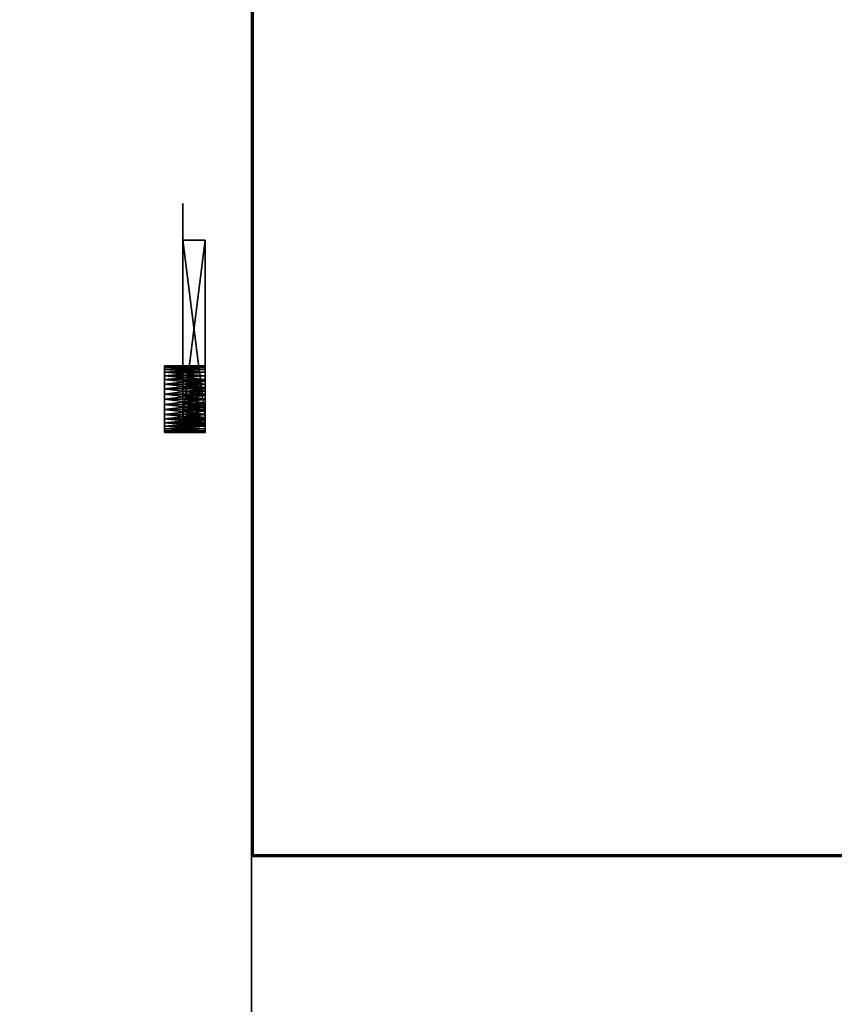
# Model space of a CAD drawing. Extents: x -4.6 to 19, y -2.8 to 19.
# Tile 253 of 256: x 3.3 to 7.8, y 8.1 to 13.5. Entities that reach past the tile are written whole.
import ezdxf

# ---------------------------------------------------------------- set-up
doc = ezdxf.new("R2010")
doc.units = 0

# ---------------------------------------------------------------- blocks, each defined once
blk = doc.blocks.new('Box-070dc5cf-48fb-4761-b917-a85a10e52bfd')
at = {"color": 253, "linetype": 'Continuous', "true_color": 0xa0a0a0, "transparency": 33554687}
mesh = blk.add_polyface(dxfattribs=at)
corners = [(4.58, 0, 23.99), (14.36, 0, 23.99), (14.36, 8.9, 23.99), (4.58, 8.9, 23.99), (4.58, 0, 24), (14.36, 0, 24), (14.36, 8.9, 24), (4.58, 8.9, 24)]
mesh.append_faces([[corners[k] for k in face] for face in [(0, 1, 2, 3), (4, 5, 6, 7), (0, 1, 5, 4), (1, 2, 6, 5), (2, 3, 7, 6), (3, 0, 4, 7)]], dxfattribs={"color": 253})
blk = doc.blocks.new('Box-8a982c7b-3add-4090-afcf-941932d8c196')
at = {"color": 253, "linetype": 'Continuous', "true_color": 0xa0a0a0, "transparency": 33554687}
mesh = blk.add_polyface(dxfattribs=at)
corners = [(0, 0, 23.99), (4.58, 0, 23.99), (4.58, 19, 23.99), (0, 19, 23.99), (0, 0, 24), (4.58, 0, 24), (4.58, 19, 24), (0, 19, 24)]
mesh.append_faces([[corners[k] for k in face] for face in [(0, 1, 2, 3), (4, 5, 6, 7), (0, 1, 5, 4), (1, 2, 6, 5), (2, 3, 7, 6), (3, 0, 4, 7)]], dxfattribs={"color": 253})
blk = doc.blocks.new('Box-862c1e05-2584-4652-b5ba-bc32ba9ca727')
at = {"color": 253, "linetype": 'Continuous', "true_color": 0xa0a0a0, "transparency": 33554687}
mesh = blk.add_polyface(dxfattribs=at)
corners = [(4.58, 8.9, 23.99), (4.59, 8.9, 23.99), (4.59, 14.12, 23.99), (4.58, 14.12, 23.99), (4.58, 8.9, 25.49), (4.59, 8.9, 25.49), (4.59, 14.12, 25.49), (4.58, 14.12, 25.49)]
mesh.append_faces([[corners[k] for k in face] for face in [(0, 1, 2, 3), (4, 5, 6, 7), (0, 1, 5, 4), (1, 2, 6, 5), (2, 3, 7, 6), (3, 0, 4, 7)]], dxfattribs={"color": 253})
blk = doc.blocks.new('Box-d4c48b26-185e-48f8-9584-85bbc021f5a5')
at = {"color": 253, "linetype": 'Continuous', "true_color": 0xa0a0a0, "transparency": 33554687}
mesh = blk.add_polyface(dxfattribs=at)
corners = [(4.58, 8.9, 23.99), (14.36, 8.9, 23.99), (14.36, 8.91, 23.99), (4.58, 8.91, 23.99), (4.58, 8.9, 25.49), (14.36, 8.9, 25.49), (14.36, 8.91, 25.49), (4.58, 8.91, 25.49)]
mesh.append_faces([[corners[k] for k in face] for face in [(0, 1, 2, 3), (4, 5, 6, 7), (0, 1, 5, 4), (1, 2, 6, 5), (2, 3, 7, 6), (3, 0, 4, 7)]], dxfattribs={"color": 253})
blk = doc.blocks.new('Box-ffc3d79a-56d6-4c6d-b5a2-22fde9b56953')
at = {"color": 253, "linetype": 'Continuous', "true_color": 0xa0a0a0, "transparency": 33554687}
mesh = blk.add_polyface(dxfattribs=at)
corners = [(0, 0), (19, 0), (19, 19), (0, 19), (0, 0, 0.01), (19, 0, 0.01), (19, 19, 0.01), (0, 19, 0.01)]
mesh.append_faces([[corners[k] for k in face] for face in [(0, 1, 2, 3), (4, 5, 6, 7), (0, 1, 5, 4), (1, 2, 6, 5), (2, 3, 7, 6), (3, 0, 4, 7)]], dxfattribs={"color": 253})
blk = doc.blocks.new('UpwardOpening-61d97512-b16a-4f8e-9792-fb037d938789')
at = {"linetype": 'Continuous', "transparency": 33554687}
for name in ['Box-8a982c7b-3add-4090-afcf-941932d8c196', 'Box-862c1e05-2584-4652-b5ba-bc32ba9ca727', 'Box-d4c48b26-185e-48f8-9584-85bbc021f5a5', 'Box-070dc5cf-48fb-4761-b917-a85a10e52bfd']:
    blk.add_blockref(name, (0, 0), dxfattribs=at)
blk = doc.blocks.new('62d7febe-c63d-4486-9a93-c2f298c2fa0c')
at = {"linetype": 'Continuous', "transparency": 33554687}
for name in ['Box-8a982c7b-3add-4090-afcf-941932d8c196', 'Box-ffc3d79a-56d6-4c6d-b5a2-22fde9b56953', 'UpwardOpening-61d97512-b16a-4f8e-9792-fb037d938789', 'Box-862c1e05-2584-4652-b5ba-bc32ba9ca727', 'Box-d4c48b26-185e-48f8-9584-85bbc021f5a5', 'Box-070dc5cf-48fb-4761-b917-a85a10e52bfd']:
    blk.add_blockref(name, (0, 0), dxfattribs=at)
blk = doc.blocks.new('96137a72-0b36-4664-b5e4-39b21ada318b')
at = {"color": 251, "transparency": 33554687}
mesh = blk.add_polyface(dxfattribs=at)
corners = [(34.33294071, -9.9472372, -0.29068154), (34.33294071, -9.90396586, -0.11044344), (32.88919071, -9.90396586, -0.11044344), (32.88919071, -9.9472372, -0.29068154), (32.88919071, -9.96178035, -0.47546976), (34.33294071, -9.96178035, -0.47546976), (34.33294071, -9.83303181, 0.06080652), (32.88919071, -9.83303181, 0.06080652), (34.33294071, -9.73618168, 0.21885158), (34.33294071, -9.61580025, 0.35980013), (32.88919071, -9.61580025, 0.35980013), (32.88919071, -9.73618168, 0.21885158), (34.33294071, -9.47485169, 0.48018156), (34.33294071, -9.31680664, 0.57703169), (32.88919071, -9.31680664, 0.57703169), (32.88919071, -9.47485169, 0.48018156), (34.33294071, -9.14555668, 0.64796575), (32.88919071, -9.14555668, 0.64796575), (34.33294071, -8.59574215, 0.69123709), (34.33294071, -8.41550403, 0.64796575), (32.88919071, -8.41550403, 0.64796575), (32.88919071, -8.59574215, 0.69123709), (32.88919071, -8.78053035, 0.70578024), (34.33294071, -8.78053035, 0.70578024), (32.88919071, -8.96531857, 0.69123709), (34.33294071, -8.96531857, 0.69123709), (34.33294071, -8.24425409, 0.57703169), (32.88919071, -8.24425409, 0.57703169), (34.33294071, -8.08620903, 0.48018156), (34.33294071, -7.94526048, 0.35980013), (32.88919071, -7.94526048, 0.35980013), (32.88919071, -8.08620903, 0.48018156), (34.33294071, -7.82487903, 0.21885158), (34.33294071, -7.7280289, 0.06080652), (32.88919071, -7.7280289, 0.06080652), (32.88919071, -7.82487903, 0.21885158), (34.33294071, -7.65709484, -0.11044344), (32.88919071, -7.65709484, -0.11044344), (34.33294071, -7.6138235, -0.29068154), (34.33294071, -7.59928035, -0.47546976), (32.88919071, -7.59928035, -0.47546976), (32.88919071, -7.6138235, -0.29068154)]
mesh.append_faces([[corners[k] for k in face] for face in [(0, 2, 3, 0), (3, 5, 0, 3), (2, 6, 7, 2), (8, 10, 11, 8), (11, 6, 8, 11), (12, 14, 15, 12), (15, 9, 12, 15), (14, 16, 17, 14), (18, 20, 21, 18), (21, 23, 18, 21), (22, 25, 23, 22), (24, 16, 25, 24), (20, 26, 27, 20), (28, 30, 31, 28), (31, 26, 28, 31), (32, 34, 35, 32), (35, 29, 32, 35), (34, 36, 37, 34), (38, 40, 41, 38), (41, 36, 38, 41)]], dxfattribs={"vtx0": -1, "color": 251})
mesh.append_faces([[corners[k] for k in face] for face in [(0, 1, 2, 0), (3, 4, 5, 3), (2, 1, 6, 2), (8, 9, 10, 8), (11, 7, 6, 11), (12, 13, 14, 12), (15, 10, 9, 15), (14, 13, 16, 14), (18, 19, 20, 18), (21, 22, 23, 21), (22, 24, 25, 22), (24, 17, 16, 24), (20, 19, 26, 20), (28, 29, 30, 28), (31, 27, 26, 31), (32, 33, 34, 32), (35, 30, 29, 35), (34, 33, 36, 34), (38, 39, 40, 38), (41, 37, 36, 41)]], dxfattribs={"vtx2": -1, "color": 251})
mesh = blk.add_polyface(dxfattribs=at)
corners = [(34.33294071, -8.78053035, -1.65671976), (34.33294071, -8.59574215, -1.64217661), (34.33294071, -8.41550403, -1.59890527), (34.33294071, -8.96531857, -1.64217661), (34.33294071, -9.14555668, -1.59890527), (34.33294071, -8.24425409, -1.52797122), (34.33294071, -9.31680664, -1.52797122), (34.33294071, -8.08620903, -1.43112109), (34.33294071, -9.47485169, -1.43112109), (34.33294071, -7.94526048, -1.31073964), (34.33294071, -9.61580025, -1.31073964), (34.33294071, -7.82487903, -1.16979108), (34.33294071, -9.73618168, -1.16979108), (34.33294071, -7.7280289, -1.01174603), (34.33294071, -9.83303181, -1.01174603), (34.33294071, -7.65709484, -0.84049609), (34.33294071, -9.90396586, -0.84049609), (34.33294071, -7.6138235, -0.66025796), (34.33294071, -9.9472372, -0.66025796), (34.33294071, -7.59928035, -0.47546976), (34.33294071, -9.96178035, -0.47546976), (34.33294071, -7.6138235, -0.29068154), (34.33294071, -9.9472372, -0.29068154), (34.33294071, -8.78053035, 0.70578024), (34.33294071, -8.96531857, 0.69123709), (34.33294071, -9.14555668, 0.64796575), (34.33294071, -8.59574215, 0.69123709), (34.33294071, -8.41550403, 0.64796575), (34.33294071, -9.31680664, 0.57703169), (34.33294071, -8.24425409, 0.57703169), (34.33294071, -9.47485169, 0.48018156), (34.33294071, -8.08620903, 0.48018156), (34.33294071, -9.61580025, 0.35980013), (34.33294071, -7.94526048, 0.35980013), (34.33294071, -9.73618168, 0.21885158), (34.33294071, -7.82487903, 0.21885158), (34.33294071, -9.83303181, 0.06080652), (34.33294071, -7.7280289, 0.06080652), (34.33294071, -9.90396586, -0.11044344), (34.33294071, -7.65709484, -0.11044344)]
mesh.append_faces([[corners[k] for k in face] for face in [(5, 6, 4, 5), (7, 8, 6, 7), (9, 10, 8, 9), (11, 12, 10, 11), (13, 14, 12, 13), (15, 16, 14, 15), (17, 18, 16, 17), (19, 20, 18, 19), (21, 22, 20, 21), (28, 29, 27, 28), (30, 31, 29, 30), (32, 33, 31, 32), (34, 35, 33, 34), (36, 37, 35, 36), (38, 39, 37, 38), (22, 21, 39, 22)]], dxfattribs={"vtx0": -1, "vtx2": -1, "color": 251})
mesh.append_faces([[corners[k] for k in face] for face in [(3, 0, 2, 3), (4, 3, 2, 4), (2, 5, 4, 2), (5, 7, 6, 5), (7, 9, 8, 7), (9, 11, 10, 9), (11, 13, 12, 11), (13, 15, 14, 13), (15, 17, 16, 15), (17, 19, 18, 17), (19, 21, 20, 19), (26, 23, 25, 26), (27, 26, 25, 27), (25, 28, 27, 25), (28, 30, 29, 28), (30, 32, 31, 30), (32, 34, 33, 32), (34, 36, 35, 34), (36, 38, 37, 36), (38, 22, 39, 38)]], dxfattribs={"vtx1": -1, "vtx2": -1, "color": 251})
mesh.append_faces([[corners[k] for k in face] for face in [(0, 1, 2, 0), (23, 24, 25, 23)]], dxfattribs={"vtx2": -1, "color": 251})
at = {"color": 254, "transparency": 33554687}
mesh = blk.add_polyface(dxfattribs=at)
corners = [(33.67669071, -8.67315994, -1.3826378), (33.67669071, -8.78053035, -1.38896976), (32.88919071, -8.78053035, -1.38896976), (32.88919071, -8.67315994, -1.3826378), (32.88919071, -8.56727802, -1.36372967), (33.67669071, -8.56727802, -1.36372967), (33.67669071, -8.46435242, -1.33250755), (32.88919071, -8.46435242, -1.33250755), (32.88919071, -8.36581003, -1.28940423), (33.67669071, -8.36581003, -1.28940423), (33.67669071, -8.24358853, -1.21450678), (32.88919071, -8.24358853, -1.21450678), (32.88919071, -8.13458831, -1.12141181), (33.67669071, -8.13458831, -1.12141181), (33.67669071, -8.04149333, -1.01241158), (32.88919071, -8.04149333, -1.01241158), (32.88919071, -7.96659589, -0.89019007), (33.67669071, -7.96659589, -0.89019007), (33.67669071, -7.91174023, -0.75775678), (32.88919071, -7.91174023, -0.75775678), (33.67669071, -7.87827705, -0.61837264), (32.88919071, -7.87827705, -0.61837264), (32.88919071, -7.86703035, -0.47546976), (33.67669071, -7.86703035, -0.47546976), (33.67669071, -7.87827705, -0.33256686), (32.88919071, -7.87827705, -0.33256686), (32.88919071, -7.91174023, -0.19318272), (33.67669071, -7.91174023, -0.19318272), (33.67669071, -7.96659589, -0.06074944), (32.88919071, -7.96659589, -0.06074944), (33.67669071, -8.04149333, 0.06147208), (32.88919071, -8.04149333, 0.06147208), (32.88919071, -8.13458831, 0.17047228), (33.67669071, -8.13458831, 0.17047228), (33.67669071, -8.92343323, -1.37772307), (33.67669071, -9.06281737, -1.34425988), (32.88919071, -9.06281737, -1.34425988), (32.88919071, -8.92343323, -1.37772307), (32.88919071, -8.78053035, -1.38896976), (33.67669071, -8.78053035, -1.38896976), (33.67669071, -9.19525068, -1.28940423), (32.88919071, -9.19525068, -1.28940423), (33.67669071, -9.31747219, -1.21450678), (33.67669071, -9.4264724, -1.12141181), (32.88919071, -9.4264724, -1.12141181), (32.88919071, -9.31747219, -1.21450678)]
mesh.append_faces([[corners[k] for k in face] for face in [(0, 2, 3, 0), (3, 5, 0, 3), (6, 4, 7, 6), (7, 9, 6, 7), (10, 8, 11, 10), (11, 13, 10, 11), (14, 12, 15, 14), (15, 17, 14, 15), (18, 16, 19, 18), (20, 19, 21, 20), (21, 23, 20, 21), (24, 22, 25, 24), (25, 27, 24, 25), (28, 26, 29, 28), (30, 29, 31, 30), (31, 33, 30, 31), (34, 36, 37, 34), (37, 39, 34, 37), (36, 40, 41, 36), (42, 44, 45, 42), (45, 40, 42, 45)]], dxfattribs={"vtx0": -1, "color": 254})
mesh.append_faces([[corners[k] for k in face] for face in [(0, 1, 2, 0), (3, 4, 5, 3), (6, 5, 4, 6), (7, 8, 9, 7), (10, 9, 8, 10), (11, 12, 13, 11), (14, 13, 12, 14), (15, 16, 17, 15), (18, 17, 16, 18), (20, 18, 19, 20), (21, 22, 23, 21), (24, 23, 22, 24), (25, 26, 27, 25), (28, 27, 26, 28), (30, 28, 29, 30), (31, 32, 33, 31), (34, 35, 36, 34), (37, 38, 39, 37), (36, 35, 40, 36), (42, 43, 44, 42), (45, 41, 40, 45)]], dxfattribs={"vtx2": -1, "color": 254})
at = {"color": 251, "transparency": 33554687}
mesh = blk.add_polyface(dxfattribs=at)
corners = [(33.67669071, -8.56727802, -1.36372967), (33.67669071, -8.46435242, -1.33250755), (33.67669071, -9.06281737, -1.34425988), (33.67669071, -8.92343323, -1.37772307), (33.67669071, -8.78053035, -1.38896976), (33.67669071, -8.67315994, -1.3826378), (33.67669071, -8.36581003, -1.28940423), (33.67669071, -9.19525068, -1.28940423), (33.67669071, -8.24358853, -1.21450678), (33.67669071, -9.31747219, -1.21450678), (33.67669071, -8.13458831, -1.12141181), (33.67669071, -9.4264724, -1.12141181), (33.67669071, -8.04149333, 0.06147208), (33.67669071, -8.13458831, 0.17047228), (33.67669071, -15.71363653, 5.16575234), (33.67669071, -7.96659589, -0.06074944), (33.67669071, -7.91174023, -0.19318272), (33.67669071, -7.87827705, -0.33256686), (33.67669071, -7.86703035, -0.47546976), (33.67669071, -7.87827705, -0.61837264), (33.67669071, -7.91174023, -0.75775678), (33.67669071, -7.96659589, -0.89019007), (33.67669071, -8.04149333, -1.01241158), (33.67669071, -15.42398298, 5.39083574), (33.67669071, -15.14892817, 5.6335425), (33.67669071, -14.88954262, 5.89292806), (33.67669071, -14.64683585, 6.16798286), (33.67669071, -14.42175244, 6.45763643)]
mesh.append_faces([[corners[k] for k in face] for face in [(0, 2, 3, 0), (3, 5, 0, 3), (1, 7, 2, 1), (6, 9, 7, 6), (8, 11, 9, 8), (14, 15, 12, 14), (14, 16, 15, 14), (14, 17, 16, 14), (14, 18, 17, 14), (14, 19, 18, 14), (14, 20, 19, 14), (11, 21, 20, 11), (11, 22, 21, 11), (11, 10, 22, 11), (13, 23, 14, 13), (13, 24, 23, 13), (13, 25, 24, 13), (13, 26, 25, 13)]], dxfattribs={"vtx0": -1, "vtx2": -1, "color": 251})
mesh.append_faces([[corners[k] for k in face] for face in [(0, 1, 2, 0), (1, 6, 7, 1), (6, 8, 9, 6), (8, 10, 11, 8), (12, 13, 14, 12), (14, 11, 20, 14)]], dxfattribs={"vtx1": -1, "vtx2": -1, "color": 251})
mesh.append_faces([[corners[k] for k in face] for face in [(3, 4, 5, 3), (13, 27, 26, 13)]], dxfattribs={"vtx2": -1, "color": 251})
at = {"color": 254, "transparency": 33554687}
mesh = blk.add_polyface(dxfattribs=at)
corners = [(33.67669071, -15.71363653, 5.16575234), (32.88919071, -15.71363653, 5.16575234), (32.88919071, -9.4264724, -1.12141181), (33.67669071, -9.4264724, -1.12141181)]
mesh.append_faces([[corners[k] for k in face] for face in [(3, 0, 2, 3)]], dxfattribs={"vtx1": -1, "color": 254})
mesh.append_faces([[corners[k] for k in face] for face in [(0, 1, 2, 0)]], dxfattribs={"vtx2": -1, "color": 254})
at = {"color": 251, "transparency": 33554687}
mesh = blk.add_polyface(dxfattribs=at)
corners = [(33.67669071, -28.92352768, -1.12141181), (32.88919071, -28.92352768, -1.12141181), (32.88919071, -22.63636355, 5.16575234), (33.67669071, -22.63636355, 5.16575234)]
mesh.append_faces([[corners[k] for k in face] for face in [(3, 0, 2, 3)]], dxfattribs={"vtx1": -1, "color": 251})
mesh.append_faces([[corners[k] for k in face] for face in [(0, 1, 2, 0)]], dxfattribs={"vtx2": -1, "color": 251})
mesh = blk.add_polyface(dxfattribs=at)
corners = [(33.67669071, -30.43825984, -0.19318272), (33.67669071, -30.47172303, -0.33256686), (33.67669071, -30.48296973, -0.47546976), (33.67669071, -30.47172303, -0.61837264), (33.67669071, -30.43825984, -0.75775678), (33.67669071, -30.38340419, -0.89019007), (33.67669071, -30.38340419, -0.06074944), (33.67669071, -30.30850675, -1.01241158), (33.67669071, -30.30850675, 0.06147208), (33.67669071, -30.21541177, -1.12141181), (33.67669071, -30.21541177, 0.17047228), (33.67669071, -29.03252789, -1.21450678), (33.67669071, -28.92352768, -1.12141181), (33.67669071, -23.92824764, 6.45763643), (33.67669071, -29.1547494, -1.28940423), (33.67669071, -29.28718271, -1.34425988), (33.67669071, -29.42656685, -1.37772307), (33.67669071, -29.56946973, -1.38896976), (33.67669071, -29.67684014, -1.3826378), (33.67669071, -29.78272206, -1.36372967), (33.67669071, -29.88564766, -1.33250755), (33.67669071, -29.98419005, -1.28940423), (33.67669071, -30.10641154, -1.21450678), (33.67669071, -23.70316423, 6.16798286), (33.67669071, -23.46045746, 5.89292806), (33.67669071, -23.20107191, 5.6335425), (33.67669071, -22.9260171, 5.39083574), (33.67669071, -22.63636355, 5.16575234)]
mesh.append_faces([[corners[k] for k in face] for face in [(0, 2, 3, 0), (0, 3, 4, 0), (4, 6, 0, 4), (5, 8, 6, 5), (7, 10, 8, 7), (13, 14, 11, 13), (13, 15, 14, 13), (13, 16, 15, 13), (13, 17, 16, 13), (13, 18, 17, 13), (13, 19, 18, 13), (10, 20, 19, 10), (10, 21, 20, 10), (10, 22, 21, 10), (10, 9, 22, 10), (12, 23, 13, 12), (12, 24, 23, 12), (12, 25, 24, 12), (12, 26, 25, 12)]], dxfattribs={"vtx0": -1, "vtx2": -1, "color": 251})
mesh.append_faces([[corners[k] for k in face] for face in [(4, 5, 6, 4), (5, 7, 8, 5), (7, 9, 10, 7), (11, 12, 13, 11), (13, 10, 19, 13)]], dxfattribs={"vtx1": -1, "vtx2": -1, "color": 251})
mesh.append_faces([[corners[k] for k in face] for face in [(0, 1, 2, 0), (12, 27, 26, 12)]], dxfattribs={"vtx2": -1, "color": 251})
mesh = blk.add_polyface(dxfattribs=at)
corners = [(34.33294071, -29.38468151, 0.69123709), (34.33294071, -29.2044434, 0.64796575), (32.88919071, -29.2044434, 0.64796575), (32.88919071, -29.38468151, 0.69123709), (32.88919071, -29.56946973, 0.70578024), (34.33294071, -29.56946973, 0.70578024), (34.33294071, -29.03319344, 0.57703169), (32.88919071, -29.03319344, 0.57703169), (34.33294071, -28.87514839, 0.48018156), (34.33294071, -28.73419983, 0.35980013), (32.88919071, -28.73419983, 0.35980013), (32.88919071, -28.87514839, 0.48018156), (34.33294071, -28.6138184, 0.21885158), (34.33294071, -28.51696827, 0.06080652), (32.88919071, -28.51696827, 0.06080652), (32.88919071, -28.6138184, 0.21885158), (34.33294071, -28.44603422, -0.11044344), (32.88919071, -28.44603422, -0.11044344), (34.33294071, -28.40276288, -0.66025796), (34.33294071, -28.44603422, -0.84049609), (32.88919071, -28.44603422, -0.84049609), (32.88919071, -28.40276288, -0.66025796), (32.88919071, -28.38821973, -0.47546976), (34.33294071, -28.38821973, -0.47546976), (32.88919071, -28.40276288, -0.29068154), (34.33294071, -28.40276288, -0.29068154), (34.33294071, -28.51696827, -1.01174603), (32.88919071, -28.51696827, -1.01174603), (34.33294071, -28.6138184, -1.16979108), (34.33294071, -28.73419983, -1.31073964), (32.88919071, -28.73419983, -1.31073964), (32.88919071, -28.6138184, -1.16979108), (34.33294071, -28.87514839, -1.43112109), (34.33294071, -29.03319344, -1.52797122), (32.88919071, -29.03319344, -1.52797122), (32.88919071, -28.87514839, -1.43112109), (34.33294071, -29.2044434, -1.59890527), (32.88919071, -29.2044434, -1.59890527), (34.33294071, -29.38468151, -1.64217661), (34.33294071, -29.56946973, -1.65671976), (32.88919071, -29.56946973, -1.65671976), (32.88919071, -29.38468151, -1.64217661)]
mesh.append_faces([[corners[k] for k in face] for face in [(0, 2, 3, 0), (3, 5, 0, 3), (2, 6, 7, 2), (8, 10, 11, 8), (11, 6, 8, 11), (12, 14, 15, 12), (15, 9, 12, 15), (14, 16, 17, 14), (18, 20, 21, 18), (21, 23, 18, 21), (22, 25, 23, 22), (24, 16, 25, 24), (20, 26, 27, 20), (28, 30, 31, 28), (31, 26, 28, 31), (32, 34, 35, 32), (35, 29, 32, 35), (34, 36, 37, 34), (38, 40, 41, 38), (41, 36, 38, 41)]], dxfattribs={"vtx0": -1, "color": 251})
mesh.append_faces([[corners[k] for k in face] for face in [(0, 1, 2, 0), (3, 4, 5, 3), (2, 1, 6, 2), (8, 9, 10, 8), (11, 7, 6, 11), (12, 13, 14, 12), (15, 10, 9, 15), (14, 13, 16, 14), (18, 19, 20, 18), (21, 22, 23, 21), (22, 24, 25, 22), (24, 17, 16, 24), (20, 19, 26, 20), (28, 29, 30, 28), (31, 27, 26, 31), (32, 33, 34, 32), (35, 30, 29, 35), (34, 33, 36, 34), (38, 39, 40, 38), (41, 37, 36, 41)]], dxfattribs={"vtx2": -1, "color": 251})
mesh = blk.add_polyface(dxfattribs=at)
corners = [(34.33294071, -30.75071973, -0.47546976), (34.33294071, -30.73617658, -0.66025796), (34.33294071, -30.69290524, -0.84049609), (34.33294071, -30.73617658, -0.29068154), (34.33294071, -30.69290524, -0.11044344), (34.33294071, -30.62197118, -1.01174603), (34.33294071, -30.62197118, 0.06080652), (34.33294071, -30.52512105, -1.16979108), (34.33294071, -30.52512105, 0.21885158), (34.33294071, -30.4047396, -1.31073964), (34.33294071, -30.4047396, 0.35980013), (34.33294071, -30.26379105, -1.43112109), (34.33294071, -30.26379105, 0.48018156), (34.33294071, -30.10574599, -1.52797122), (34.33294071, -30.10574599, 0.57703169), (34.33294071, -29.93449605, -1.59890527), (34.33294071, -29.93449605, 0.64796575), (34.33294071, -29.75425792, -1.64217661), (34.33294071, -29.75425792, 0.69123709), (34.33294071, -29.56946973, -1.65671976), (34.33294071, -29.56946973, 0.70578024), (34.33294071, -29.38468151, -1.64217661), (34.33294071, -29.38468151, 0.69123709), (34.33294071, -28.38821973, -0.47546976), (34.33294071, -28.40276288, -0.29068154), (34.33294071, -28.44603422, -0.11044344), (34.33294071, -28.40276288, -0.66025796), (34.33294071, -28.44603422, -0.84049609), (34.33294071, -28.51696827, 0.06080652), (34.33294071, -28.51696827, -1.01174603), (34.33294071, -28.6138184, 0.21885158), (34.33294071, -28.6138184, -1.16979108), (34.33294071, -28.73419983, 0.35980013), (34.33294071, -28.73419983, -1.31073964), (34.33294071, -28.87514839, 0.48018156), (34.33294071, -28.87514839, -1.43112109), (34.33294071, -29.03319344, 0.57703169), (34.33294071, -29.03319344, -1.52797122), (34.33294071, -29.2044434, 0.64796575), (34.33294071, -29.2044434, -1.59890527)]
mesh.append_faces([[corners[k] for k in face] for face in [(5, 6, 4, 5), (7, 8, 6, 7), (9, 10, 8, 9), (11, 12, 10, 11), (13, 14, 12, 13), (15, 16, 14, 15), (17, 18, 16, 17), (19, 20, 18, 19), (21, 22, 20, 21), (28, 29, 27, 28), (30, 31, 29, 30), (32, 33, 31, 32), (34, 35, 33, 34), (36, 37, 35, 36), (38, 39, 37, 38), (22, 21, 39, 22)]], dxfattribs={"vtx0": -1, "vtx2": -1, "color": 251})
mesh.append_faces([[corners[k] for k in face] for face in [(3, 0, 2, 3), (4, 3, 2, 4), (2, 5, 4, 2), (5, 7, 6, 5), (7, 9, 8, 7), (9, 11, 10, 9), (11, 13, 12, 11), (13, 15, 14, 13), (15, 17, 16, 15), (17, 19, 18, 17), (19, 21, 20, 19), (26, 23, 25, 26), (27, 26, 25, 27), (25, 28, 27, 25), (28, 30, 29, 28), (30, 32, 31, 30), (32, 34, 33, 32), (34, 36, 35, 34), (36, 38, 37, 36), (38, 22, 39, 38)]], dxfattribs={"vtx1": -1, "vtx2": -1, "color": 251})
mesh.append_faces([[corners[k] for k in face] for face in [(0, 1, 2, 0), (23, 24, 25, 23)]], dxfattribs={"vtx2": -1, "color": 251})
at = {"color": 254, "transparency": 33554687}
mesh = blk.add_polyface(dxfattribs=at)
corners = [(33.67669071, -29.42656685, -1.37772307), (33.67669071, -29.56946973, -1.38896976), (32.88919071, -29.56946973, -1.38896976), (32.88919071, -29.42656685, -1.37772307), (32.88919071, -29.28718271, -1.34425988), (33.67669071, -29.28718271, -1.34425988), (33.67669071, -29.1547494, -1.28940423), (32.88919071, -29.1547494, -1.28940423), (33.67669071, -29.03252789, -1.21450678), (32.88919071, -29.03252789, -1.21450678), (32.88919071, -28.92352768, -1.12141181), (33.67669071, -28.92352768, -1.12141181), (33.67669071, -29.67684014, -1.3826378), (33.67669071, -29.78272206, -1.36372967), (32.88919071, -29.78272206, -1.36372967), (32.88919071, -29.67684014, -1.3826378), (32.88919071, -29.56946973, -1.38896976), (33.67669071, -29.56946973, -1.38896976), (33.67669071, -29.88564766, -1.33250755), (33.67669071, -29.98419005, -1.28940423), (32.88919071, -29.98419005, -1.28940423), (32.88919071, -29.88564766, -1.33250755), (33.67669071, -30.10641154, -1.21450678), (33.67669071, -30.21541177, -1.12141181), (32.88919071, -30.21541177, -1.12141181), (32.88919071, -30.10641154, -1.21450678), (33.67669071, -30.30850675, -1.01241158), (33.67669071, -30.38340419, -0.89019007), (32.88919071, -30.38340419, -0.89019007), (32.88919071, -30.30850675, -1.01241158), (33.67669071, -30.43825984, -0.75775678), (32.88919071, -30.43825984, -0.75775678), (33.67669071, -30.47172303, -0.61837264), (33.67669071, -30.48296973, -0.47546976), (32.88919071, -30.48296973, -0.47546976), (32.88919071, -30.47172303, -0.61837264), (33.67669071, -30.47172303, -0.33256686), (33.67669071, -30.43825984, -0.19318272), (32.88919071, -30.43825984, -0.19318272), (32.88919071, -30.47172303, -0.33256686), (33.67669071, -30.38340419, -0.06074944), (32.88919071, -30.38340419, -0.06074944), (33.67669071, -30.30850675, 0.06147208), (33.67669071, -30.21541177, 0.17047228), (32.88919071, -30.21541177, 0.17047228), (32.88919071, -30.30850675, 0.06147208)]
mesh.append_faces([[corners[k] for k in face] for face in [(0, 2, 3, 0), (3, 5, 0, 3), (6, 4, 7, 6), (8, 7, 9, 8), (9, 11, 8, 9), (12, 14, 15, 12), (15, 17, 12, 15), (18, 20, 21, 18), (21, 13, 18, 21), (22, 24, 25, 22), (25, 19, 22, 25), (26, 28, 29, 26), (29, 23, 26, 29), (28, 30, 31, 28), (32, 34, 35, 32), (35, 30, 32, 35), (36, 38, 39, 36), (39, 33, 36, 39), (38, 40, 41, 38), (42, 44, 45, 42), (45, 40, 42, 45)]], dxfattribs={"vtx0": -1, "color": 254})
mesh.append_faces([[corners[k] for k in face] for face in [(0, 1, 2, 0), (3, 4, 5, 3), (6, 5, 4, 6), (8, 6, 7, 8), (9, 10, 11, 9), (12, 13, 14, 12), (15, 16, 17, 15), (18, 19, 20, 18), (21, 14, 13, 21), (22, 23, 24, 22), (25, 20, 19, 25), (26, 27, 28, 26), (29, 24, 23, 29), (28, 27, 30, 28), (32, 33, 34, 32), (35, 31, 30, 35), (36, 37, 38, 36), (39, 34, 33, 39), (38, 37, 40, 38), (42, 43, 44, 42), (45, 41, 40, 45)]], dxfattribs={"vtx2": -1, "color": 254})
at = {"color": 251, "transparency": 33554687}
mesh = blk.add_polyface(dxfattribs=at)
corners = [(34.33294071, -29.75425792, -1.64217661), (34.33294071, -29.93449605, -1.59890527), (32.88919071, -29.93449605, -1.59890527), (32.88919071, -29.75425792, -1.64217661), (32.88919071, -29.56946973, -1.65671976), (34.33294071, -29.56946973, -1.65671976), (34.33294071, -30.10574599, -1.52797122), (32.88919071, -30.10574599, -1.52797122), (34.33294071, -30.26379105, -1.43112109), (34.33294071, -30.4047396, -1.31073964), (32.88919071, -30.4047396, -1.31073964), (32.88919071, -30.26379105, -1.43112109), (34.33294071, -30.52512105, -1.16979108), (34.33294071, -30.62197118, -1.01174603), (32.88919071, -30.62197118, -1.01174603), (32.88919071, -30.52512105, -1.16979108), (34.33294071, -30.69290524, -0.84049609), (32.88919071, -30.69290524, -0.84049609), (34.33294071, -30.73617658, -0.66025796), (34.33294071, -30.75071973, -0.47546976), (32.88919071, -30.75071973, -0.47546976), (32.88919071, -30.73617658, -0.66025796), (34.33294071, -30.73617658, -0.29068154), (34.33294071, -30.69290524, -0.11044344), (32.88919071, -30.69290524, -0.11044344), (32.88919071, -30.73617658, -0.29068154), (34.33294071, -30.62197118, 0.06080652), (32.88919071, -30.62197118, 0.06080652), (34.33294071, -30.52512105, 0.21885158), (34.33294071, -30.4047396, 0.35980013), (32.88919071, -30.4047396, 0.35980013), (32.88919071, -30.52512105, 0.21885158), (34.33294071, -30.26379105, 0.48018156), (34.33294071, -30.10574599, 0.57703169), (32.88919071, -30.10574599, 0.57703169), (32.88919071, -30.26379105, 0.48018156), (34.33294071, -29.93449605, 0.64796575), (32.88919071, -29.93449605, 0.64796575), (34.33294071, -29.75425792, 0.69123709), (34.33294071, -29.56946973, 0.70578024), (32.88919071, -29.56946973, 0.70578024), (32.88919071, -29.75425792, 0.69123709)]
mesh.append_faces([[corners[k] for k in face] for face in [(0, 2, 3, 0), (3, 5, 0, 3), (2, 6, 7, 2), (8, 10, 11, 8), (11, 6, 8, 11), (12, 14, 15, 12), (15, 9, 12, 15), (14, 16, 17, 14), (18, 20, 21, 18), (21, 16, 18, 21), (22, 24, 25, 22), (25, 19, 22, 25), (24, 26, 27, 24), (28, 30, 31, 28), (31, 26, 28, 31), (32, 34, 35, 32), (35, 29, 32, 35), (34, 36, 37, 34), (38, 40, 41, 38), (41, 36, 38, 41)]], dxfattribs={"vtx0": -1, "color": 251})
mesh.append_faces([[corners[k] for k in face] for face in [(0, 1, 2, 0), (3, 4, 5, 3), (2, 1, 6, 2), (8, 9, 10, 8), (11, 7, 6, 11), (12, 13, 14, 12), (15, 10, 9, 15), (14, 13, 16, 14), (18, 19, 20, 18), (21, 17, 16, 21), (22, 23, 24, 22), (25, 20, 19, 25), (24, 23, 26, 24), (28, 29, 30, 28), (31, 27, 26, 31), (32, 33, 34, 32), (35, 30, 29, 35), (34, 33, 36, 34), (38, 39, 40, 38), (41, 37, 36, 41)]], dxfattribs={"vtx2": -1, "color": 251})
blk = doc.blocks.new('55ce4497-dcba-4934-80cc-850d4415ff66')
at = {"linetype": 'Continuous', "transparency": 33554687}
blk.add_blockref('62d7febe-c63d-4486-9a93-c2f298c2fa0c', (0, 0), dxfattribs=at)
at = {"linetype": 'Continuous', "transparency": 33554687, "extrusion": (0, 1, 0), "xscale": 0.15648, "yscale": 0.15648, "zscale": 0.15648}
blk.add_blockref('96137a72-0b36-4664-b5e4-39b21ada318b', (-9.47, 23.5, 11.51), dxfattribs=at)

msp = doc.modelspace()

# ---------------------------------------------------------------- block references
at = {"transparency": 33554687}
msp.add_blockref('55ce4497-dcba-4934-80cc-850d4415ff66', (0, 0), dxfattribs=at)

doc.saveas('drawing.dxf')
